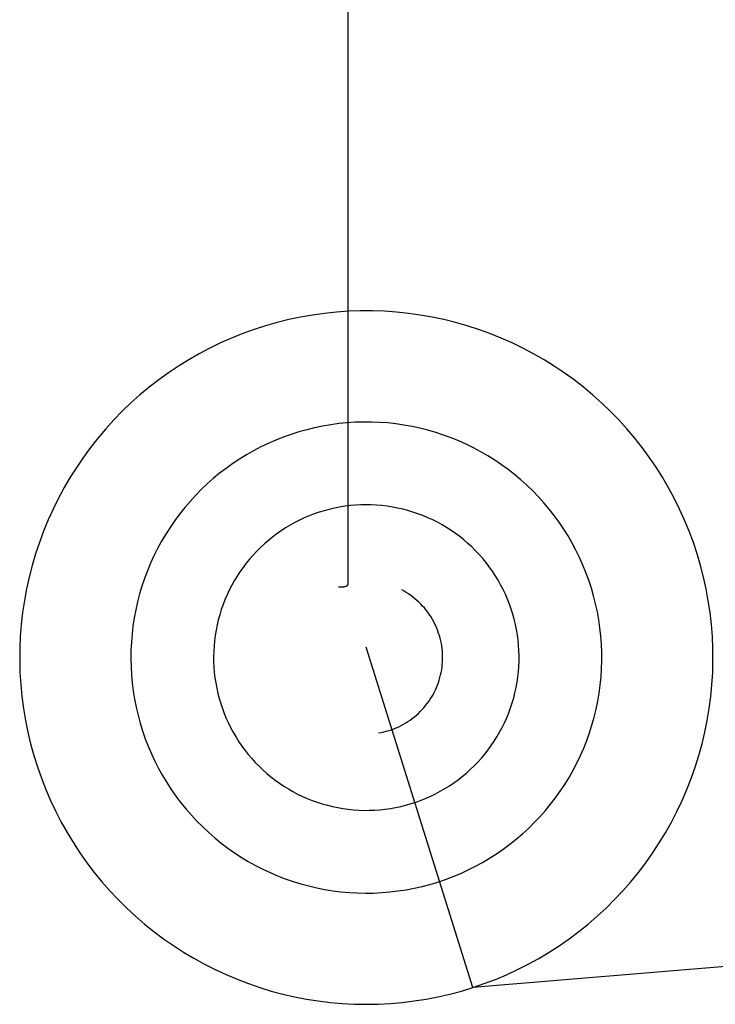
# Model space of a CAD drawing. Header units: millimetres. Extents: x 20498 to 21098, y 1199 to 1799.
# Tile 72 of 110: x 20797.6588 to 20797.6939, y 1499.281 to 1499.3306. Entities that reach past the tile are written whole.
import ezdxf

# ---------------------------------------------------------------- set-up
doc = ezdxf.new("R2010")
doc.units = ezdxf.units.MM
doc.layers.add('Rico Pouf Ferm Living', color=7, linetype='Continuous', true_color=0x000000)

msp = doc.modelspace()

# ---------------------------------------------------------------- linework, layer by layer
at = {"layer": 'Rico Pouf Ferm Living'}
for p, q in [((20797.674625, 1684.755663, 53.555264), (20797.675343, 1499.302159, 52.680789)), ((20797.674768, 1499.315875, 54.680804), (20797.674164, 1499.315812, 54.680804)), ((20797.675373, 1499.315917, 54.680804), (20797.674768, 1499.315875, 54.680804)), ((20797.675979, 1499.315938, 54.680805), (20797.675373, 1499.315917, 54.680804)), ((20797.676586, 1499.315938, 54.680805), (20797.675979, 1499.315938, 54.680805)), ((20797.677192, 1499.315917, 54.680805), (20797.676586, 1499.315938, 54.680805)), ((20797.677797, 1499.315874, 54.680805), (20797.677192, 1499.315917, 54.680805)), ((20797.678401, 1499.315811, 54.680806), (20797.677797, 1499.315874, 54.680805)), ((20797.672372, 1499.315498, 54.680802), (20797.671784, 1499.315352, 54.680802)), ((20797.672966, 1499.315623, 54.680803), (20797.672372, 1499.315498, 54.680802)), ((20797.673564, 1499.315728, 54.680803), (20797.672966, 1499.315623, 54.680803)), ((20797.674164, 1499.315812, 54.680804), (20797.673564, 1499.315728, 54.680803)), ((20797.679001, 1499.315727, 54.680806), (20797.678401, 1499.315811, 54.680806)), ((20797.679599, 1499.315622, 54.680806), (20797.679001, 1499.315727, 54.680806)), ((20797.680192, 1499.315497, 54.680806), (20797.679599, 1499.315622, 54.680806)), ((20797.680781, 1499.315351, 54.680806), (20797.680192, 1499.315497, 54.680806)), ((20797.670623, 1499.315, 54.6808), (20797.670052, 1499.314793, 54.6808)), ((20797.6712, 1499.315186, 54.680801), (20797.670623, 1499.315, 54.6808)), ((20797.671784, 1499.315352, 54.680802), (20797.6712, 1499.315186, 54.680801)), ((20797.681364, 1499.315184, 54.680806), (20797.680781, 1499.315351, 54.680806)), ((20797.681942, 1499.314998, 54.680806), (20797.681364, 1499.315184, 54.680806)), ((20797.682512, 1499.314791, 54.680806), (20797.681942, 1499.314998, 54.680806)), ((20797.669489, 1499.314567, 54.680799), (20797.668935, 1499.314322, 54.680798)), ((20797.670052, 1499.314793, 54.6808), (20797.669489, 1499.314567, 54.680799)), ((20797.683075, 1499.314565, 54.680805), (20797.682512, 1499.314791, 54.680806)), ((20797.68363, 1499.31432, 54.680805), (20797.683075, 1499.314565, 54.680805)), ((20797.668389, 1499.314057, 54.680798), (20797.667852, 1499.313774, 54.680797)), ((20797.668935, 1499.314322, 54.680798), (20797.668389, 1499.314057, 54.680798)), ((20797.684176, 1499.314055, 54.680805), (20797.68363, 1499.31432, 54.680805)), ((20797.684712, 1499.313772, 54.680805), (20797.684176, 1499.314055, 54.680805)), ((20797.667326, 1499.313472, 54.680796), (20797.666811, 1499.313153, 54.680795)), ((20797.667852, 1499.313774, 54.680797), (20797.667326, 1499.313472, 54.680796)), ((20797.685238, 1499.31347, 54.680804), (20797.684712, 1499.313772, 54.680805)), ((20797.685754, 1499.31315, 54.680804), (20797.685238, 1499.31347, 54.680804)), ((20797.666811, 1499.313153, 54.680795), (20797.666306, 1499.312815, 54.680794)), ((20797.686258, 1499.312812, 54.680804), (20797.685754, 1499.31315, 54.680804)), ((20797.665814, 1499.31246, 54.680794), (20797.665335, 1499.312089, 54.680793)), ((20797.666306, 1499.312815, 54.680794), (20797.665814, 1499.31246, 54.680794)), ((20797.68675, 1499.312457, 54.680803), (20797.686258, 1499.312812, 54.680804)), ((20797.687229, 1499.312086, 54.680803), (20797.68675, 1499.312457, 54.680803)), ((20797.665335, 1499.312089, 54.680793), (20797.664869, 1499.311701, 54.680792)), ((20797.687695, 1499.311697, 54.680802), (20797.687229, 1499.312086, 54.680803)), ((20797.664869, 1499.311701, 54.680792), (20797.664416, 1499.311297, 54.680791)), ((20797.688147, 1499.311293, 54.680802), (20797.687695, 1499.311697, 54.680802)), ((20797.664416, 1499.311297, 54.680791), (20797.663978, 1499.310877, 54.68079)), ((20797.688586, 1499.310874, 54.680801), (20797.688147, 1499.311293, 54.680802)), ((20797.663555, 1499.310443, 54.680789), (20797.663146, 1499.309994, 54.680788)), ((20797.663978, 1499.310877, 54.68079), (20797.663555, 1499.310443, 54.680789)), ((20797.689009, 1499.310439, 54.680801), (20797.688586, 1499.310874, 54.680801)), ((20797.689417, 1499.30999, 54.6808), (20797.689009, 1499.310439, 54.680801)), ((20797.663146, 1499.309994, 54.680788), (20797.662754, 1499.309531, 54.680787)), ((20797.673273, 1499.309949, 54.680837), (20797.672876, 1499.309837, 54.680837)), ((20797.673673, 1499.310046, 54.680838), (20797.673273, 1499.309949, 54.680837)), ((20797.674077, 1499.31013, 54.680838), (20797.673673, 1499.310046, 54.680838)), ((20797.674483, 1499.310199, 54.680838), (20797.674077, 1499.31013, 54.680838)), ((20797.674891, 1499.310254, 54.680839), (20797.674483, 1499.310199, 54.680838)), ((20797.675301, 1499.310295, 54.680839), (20797.674891, 1499.310254, 54.680839)), ((20797.675712, 1499.310322, 54.680839), (20797.675301, 1499.310295, 54.680839)), ((20797.676124, 1499.310335, 54.680839), (20797.675712, 1499.310322, 54.680839)), ((20797.676536, 1499.310333, 54.680839), (20797.676124, 1499.310335, 54.680839)), ((20797.676948, 1499.310317, 54.68084), (20797.676536, 1499.310333, 54.680839)), ((20797.677359, 1499.310287, 54.68084), (20797.676948, 1499.310317, 54.68084)), ((20797.677769, 1499.310242, 54.68084), (20797.677359, 1499.310287, 54.68084)), ((20797.678177, 1499.310183, 54.68084), (20797.677769, 1499.310242, 54.68084)), ((20797.678582, 1499.31011, 54.68084), (20797.678177, 1499.310183, 54.68084)), ((20797.678985, 1499.310024, 54.68084), (20797.678582, 1499.31011, 54.68084)), ((20797.679385, 1499.309923, 54.68084), (20797.678985, 1499.310024, 54.68084)), ((20797.679781, 1499.309808, 54.68084), (20797.679385, 1499.309923, 54.68084)), ((20797.689809, 1499.309527, 54.680799), (20797.689417, 1499.30999, 54.6808)), ((20797.662754, 1499.309531, 54.680787), (20797.662378, 1499.309055, 54.680786)), ((20797.671712, 1499.309422, 54.680836), (20797.671335, 1499.309257, 54.680835)), ((20797.672095, 1499.309574, 54.680836), (20797.671712, 1499.309422, 54.680836)), ((20797.672483, 1499.309712, 54.680836), (20797.672095, 1499.309574, 54.680836)), ((20797.672876, 1499.309837, 54.680837), (20797.672483, 1499.309712, 54.680836)), ((20797.680172, 1499.30968, 54.68084), (20797.679781, 1499.309808, 54.68084)), ((20797.680559, 1499.309538, 54.68084), (20797.680172, 1499.30968, 54.68084)), ((20797.680941, 1499.309383, 54.68084), (20797.680559, 1499.309538, 54.68084)), ((20797.690185, 1499.309051, 54.680799), (20797.689809, 1499.309527, 54.680799)), ((20797.662378, 1499.309055, 54.680786), (20797.662019, 1499.308566, 54.680785)), ((20797.670963, 1499.309079, 54.680835), (20797.670598, 1499.308888, 54.680834)), ((20797.671335, 1499.309257, 54.680835), (20797.670963, 1499.309079, 54.680835)), ((20797.681317, 1499.309214, 54.68084), (20797.680941, 1499.309383, 54.68084)), ((20797.681687, 1499.309033, 54.680839), (20797.681317, 1499.309214, 54.68084)), ((20797.682051, 1499.308839, 54.680839), (20797.681687, 1499.309033, 54.680839)), ((20797.690544, 1499.308562, 54.680798), (20797.690185, 1499.309051, 54.680799)), ((20797.662019, 1499.308566, 54.680785), (20797.661677, 1499.308065, 54.680784)), ((20797.669888, 1499.308468, 54.680833), (20797.669545, 1499.308241, 54.680832)), ((20797.670239, 1499.308684, 54.680834), (20797.669888, 1499.308468, 54.680833)), ((20797.670598, 1499.308888, 54.680834), (20797.670239, 1499.308684, 54.680834)), ((20797.682407, 1499.308633, 54.680839), (20797.682051, 1499.308839, 54.680839)), ((20797.682756, 1499.308414, 54.680839), (20797.682407, 1499.308633, 54.680839)), ((20797.690886, 1499.308061, 54.680797), (20797.690544, 1499.308562, 54.680798)), ((20797.661677, 1499.308065, 54.680784), (20797.661353, 1499.307552, 54.680783)), ((20797.66921, 1499.308001, 54.680832), (20797.668883, 1499.30775, 54.680831)), ((20797.669545, 1499.308241, 54.680832), (20797.66921, 1499.308001, 54.680832)), ((20797.683098, 1499.308183, 54.680839), (20797.682756, 1499.308414, 54.680839)), ((20797.683431, 1499.30794, 54.680838), (20797.683098, 1499.308183, 54.680839)), ((20797.683756, 1499.307687, 54.680838), (20797.683431, 1499.30794, 54.680838)), ((20797.69121, 1499.307548, 54.680796), (20797.690886, 1499.308061, 54.680797)), ((20797.661353, 1499.307552, 54.680783), (20797.661046, 1499.307029, 54.680781)), ((20797.668565, 1499.307487, 54.680831), (20797.668257, 1499.307214, 54.68083)), ((20797.668883, 1499.30775, 54.680831), (20797.668565, 1499.307487, 54.680831)), ((20797.684071, 1499.307422, 54.680838), (20797.683756, 1499.307687, 54.680838)), ((20797.691516, 1499.307025, 54.680795), (20797.69121, 1499.307548, 54.680796)), ((20797.661046, 1499.307029, 54.680781), (20797.660758, 1499.306495, 54.68078)), ((20797.668257, 1499.307214, 54.68083), (20797.667958, 1499.306931, 54.680829)), ((20797.684377, 1499.307146, 54.680837), (20797.684071, 1499.307422, 54.680838)), ((20797.684674, 1499.30686, 54.680837), (20797.684377, 1499.307146, 54.680837)), ((20797.691804, 1499.306491, 54.680795), (20797.691516, 1499.307025, 54.680795)), ((20797.660758, 1499.306495, 54.68078), (20797.660489, 1499.305951, 54.680779)), ((20797.667669, 1499.306637, 54.680829), (20797.667391, 1499.306333, 54.680828)), ((20797.667958, 1499.306931, 54.680829), (20797.667669, 1499.306637, 54.680829)), ((20797.68496, 1499.306563, 54.680836), (20797.684674, 1499.30686, 54.680837)), ((20797.685236, 1499.306257, 54.680836), (20797.68496, 1499.306563, 54.680836)), ((20797.692073, 1499.305947, 54.680794), (20797.691804, 1499.306491, 54.680795)), ((20797.660489, 1499.305951, 54.680779), (20797.660239, 1499.305399, 54.680778)), ((20797.667123, 1499.30602, 54.680827), (20797.666866, 1499.305697, 54.680827)), ((20797.667391, 1499.306333, 54.680828), (20797.667123, 1499.30602, 54.680827)), ((20797.674672, 1499.305995, 54.680854), (20797.674411, 1499.305935, 54.680853)), ((20797.674934, 1499.306047, 54.680854), (20797.674672, 1499.305995, 54.680854)), ((20797.675198, 1499.306089, 54.680854), (20797.674934, 1499.306047, 54.680854)), ((20797.675463, 1499.306122, 54.680854), (20797.675198, 1499.306089, 54.680854)), ((20797.675729, 1499.306145, 54.680854), (20797.675463, 1499.306122, 54.680854)), ((20797.675996, 1499.30616, 54.680855), (20797.675729, 1499.306145, 54.680854)), ((20797.676264, 1499.306165, 54.680855), (20797.675996, 1499.30616, 54.680855)), ((20797.676531, 1499.306161, 54.680855), (20797.676264, 1499.306165, 54.680855)), ((20797.676798, 1499.306148, 54.680855), (20797.676531, 1499.306161, 54.680855)), ((20797.677064, 1499.306125, 54.680855), (20797.676798, 1499.306148, 54.680855)), ((20797.67733, 1499.306093, 54.680855), (20797.677064, 1499.306125, 54.680855)), ((20797.677594, 1499.306052, 54.680855), (20797.67733, 1499.306093, 54.680855)), ((20797.677856, 1499.306002, 54.680855), (20797.677594, 1499.306052, 54.680855)), ((20797.678117, 1499.305943, 54.680855), (20797.677856, 1499.306002, 54.680855)), ((20797.678375, 1499.305875, 54.680855), (20797.678117, 1499.305943, 54.680855)), ((20797.685501, 1499.305941, 54.680836), (20797.685236, 1499.306257, 54.680836)), ((20797.685755, 1499.305617, 54.680835), (20797.685501, 1499.305941, 54.680836)), ((20797.692323, 1499.305394, 54.680793), (20797.692073, 1499.305947, 54.680794)), ((20797.666866, 1499.305697, 54.680827), (20797.666621, 1499.305366, 54.680826)), ((20797.673149, 1499.3055, 54.680852), (20797.672907, 1499.305387, 54.680852)), ((20797.673395, 1499.305604, 54.680852), (20797.673149, 1499.3055, 54.680852)), ((20797.673645, 1499.3057, 54.680853), (20797.673395, 1499.305604, 54.680852)), ((20797.673897, 1499.305787, 54.680853), (20797.673645, 1499.3057, 54.680853)), ((20797.674153, 1499.305866, 54.680853), (20797.673897, 1499.305787, 54.680853)), ((20797.674411, 1499.305935, 54.680853), (20797.674153, 1499.305866, 54.680853)), ((20797.678631, 1499.305797, 54.680855), (20797.678375, 1499.305875, 54.680855)), ((20797.678884, 1499.305711, 54.680855), (20797.678631, 1499.305797, 54.680855)), ((20797.679134, 1499.305617, 54.680855), (20797.678884, 1499.305711, 54.680855)), ((20797.679381, 1499.305513, 54.680855), (20797.679134, 1499.305617, 54.680855)), ((20797.679624, 1499.305401, 54.680855), (20797.679381, 1499.305513, 54.680855)), ((20797.685998, 1499.305284, 54.680835), (20797.685755, 1499.305617, 54.680835)), ((20797.660239, 1499.305399, 54.680778), (20797.660008, 1499.304838, 54.680777)), ((20797.666387, 1499.305027, 54.680825), (20797.666165, 1499.304679, 54.680824)), ((20797.666621, 1499.305366, 54.680826), (20797.666387, 1499.305027, 54.680825)), ((20797.672205, 1499.304999, 54.680851), (20797.671981, 1499.304853, 54.68085)), ((20797.672435, 1499.305136, 54.680851), (20797.672205, 1499.304999, 54.680851)), ((20797.672668, 1499.305266, 54.680851), (20797.672435, 1499.305136, 54.680851)), ((20797.672907, 1499.305387, 54.680852), (20797.672668, 1499.305266, 54.680851)), ((20797.679862, 1499.305281, 54.680855), (20797.679624, 1499.305401, 54.680855)), ((20797.680097, 1499.305153, 54.680855), (20797.679862, 1499.305281, 54.680855)), ((20797.680327, 1499.305016, 54.680854), (20797.680097, 1499.305153, 54.680855)), ((20797.680552, 1499.304872, 54.680854), (20797.680327, 1499.305016, 54.680854)), ((20797.686228, 1499.304942, 54.680834), (20797.685998, 1499.305284, 54.680835)), ((20797.692554, 1499.304833, 54.680792), (20797.692323, 1499.305394, 54.680793)), ((20797.660008, 1499.304838, 54.680777), (20797.659796, 1499.304269, 54.680776)), ((20797.666165, 1499.304679, 54.680824), (20797.665956, 1499.304325, 54.680824)), ((20797.671548, 1499.30454, 54.68085), (20797.67134, 1499.304372, 54.680849)), ((20797.671762, 1499.3047, 54.68085), (20797.671548, 1499.30454, 54.68085)), ((20797.671981, 1499.304853, 54.68085), (20797.671762, 1499.3047, 54.68085)), ((20797.680772, 1499.30472, 54.680854), (20797.680552, 1499.304872, 54.680854)), ((20797.680986, 1499.30456, 54.680854), (20797.680772, 1499.30472, 54.680854)), ((20797.681195, 1499.304393, 54.680854), (20797.680986, 1499.30456, 54.680854)), ((20797.686447, 1499.304593, 54.680833), (20797.686228, 1499.304942, 54.680834)), ((20797.686654, 1499.304237, 54.680833), (20797.686447, 1499.304593, 54.680833)), ((20797.692766, 1499.304265, 54.680791), (20797.692554, 1499.304833, 54.680792)), ((20797.659796, 1499.304269, 54.680776), (20797.659605, 1499.303694, 54.680775)), ((20797.665758, 1499.303963, 54.680823), (20797.665574, 1499.303594, 54.680822)), ((20797.665956, 1499.304325, 54.680824), (20797.665758, 1499.303963, 54.680823)), ((20797.670942, 1499.304015, 54.680848), (20797.670753, 1499.303826, 54.680848)), ((20797.671138, 1499.304197, 54.680849), (20797.670942, 1499.304015, 54.680848)), ((20797.67134, 1499.304372, 54.680849), (20797.671138, 1499.304197, 54.680849)), ((20797.681397, 1499.304219, 54.680853), (20797.681195, 1499.304393, 54.680854)), ((20797.681594, 1499.304038, 54.680853), (20797.681397, 1499.304219, 54.680853)), ((20797.681784, 1499.30385, 54.680853), (20797.681594, 1499.304038, 54.680853)), ((20797.686848, 1499.303873, 54.680832), (20797.686654, 1499.304237, 54.680833)), ((20797.692957, 1499.303689, 54.68079), (20797.692766, 1499.304265, 54.680791)), ((20797.659605, 1499.303694, 54.680775), (20797.659433, 1499.303112, 54.680774)), ((20797.665574, 1499.303594, 54.680822), (20797.665402, 1499.30322, 54.680821)), ((20797.67057, 1499.303631, 54.680847), (20797.670394, 1499.30343, 54.680847)), ((20797.670753, 1499.303826, 54.680848), (20797.67057, 1499.303631, 54.680847)), ((20797.681968, 1499.303656, 54.680853), (20797.681784, 1499.30385, 54.680853)), ((20797.682145, 1499.303455, 54.680852), (20797.681968, 1499.303656, 54.680853)), ((20797.687029, 1499.303503, 54.680832), (20797.686848, 1499.303873, 54.680832)), ((20797.687198, 1499.303127, 54.680831), (20797.687029, 1499.303503, 54.680832)), ((20797.693128, 1499.303107, 54.680789), (20797.692957, 1499.303689, 54.68079)), ((20797.659433, 1499.303112, 54.680774), (20797.659282, 1499.302524, 54.680772)), ((20797.665402, 1499.30322, 54.680821), (20797.665244, 1499.302839, 54.680821)), ((20797.670064, 1499.30301, 54.680846), (20797.66991, 1499.302791, 54.680846)), ((20797.670225, 1499.303223, 54.680847), (20797.670064, 1499.30301, 54.680846)), ((20797.670394, 1499.30343, 54.680847), (20797.670225, 1499.303223, 54.680847)), ((20797.682314, 1499.303249, 54.680852), (20797.682145, 1499.303455, 54.680852)), ((20797.682477, 1499.303036, 54.680852), (20797.682314, 1499.303249, 54.680852)), ((20797.682632, 1499.302819, 54.680851), (20797.682477, 1499.303036, 54.680852)), ((20797.687353, 1499.302745, 54.68083), (20797.687198, 1499.303127, 54.680831)), ((20797.693279, 1499.30252, 54.680788), (20797.693128, 1499.303107, 54.680789)), ((20797.659282, 1499.302524, 54.680772), (20797.659151, 1499.301932, 54.680771)), ((20797.665244, 1499.302839, 54.680821), (20797.665099, 1499.302454, 54.68082)), ((20797.669763, 1499.302568, 54.680845), (20797.669625, 1499.302339, 54.680845)), ((20797.66991, 1499.302791, 54.680846), (20797.669763, 1499.302568, 54.680845)), ((20797.682779, 1499.302595, 54.680851), (20797.682632, 1499.302819, 54.680851)), ((20797.682919, 1499.302367, 54.680851), (20797.682779, 1499.302595, 54.680851)), ((20797.687495, 1499.302358, 54.68083), (20797.687353, 1499.302745, 54.68083)), ((20797.69341, 1499.301927, 54.680787), (20797.693279, 1499.30252, 54.680788)), ((20797.664967, 1499.302063, 54.680819), (20797.664849, 1499.301668, 54.680818)), ((20797.665099, 1499.302454, 54.68082), (20797.664967, 1499.302063, 54.680819)), ((20797.669494, 1499.302106, 54.680844), (20797.669372, 1499.301868, 54.680844)), ((20797.669625, 1499.302339, 54.680845), (20797.669494, 1499.302106, 54.680844)), ((20797.674948, 1499.302005, 52.680789), (20797.674885, 1499.302005, 52.680789)), ((20797.675021, 1499.302007, 52.680789), (20797.674948, 1499.302005, 52.680789)), ((20797.675059, 1499.30201, 52.680789), (20797.675021, 1499.302007, 52.680789)), ((20797.675097, 1499.302013, 52.680789), (20797.675059, 1499.30201, 52.680789)), ((20797.675116, 1499.302016, 52.680789), (20797.675097, 1499.302013, 52.680789)), ((20797.675135, 1499.302018, 52.680789), (20797.675116, 1499.302016, 52.680789)), ((20797.675153, 1499.302021, 52.680789), (20797.675135, 1499.302018, 52.680789)), ((20797.675171, 1499.302025, 52.680789), (20797.675153, 1499.302021, 52.680789)), ((20797.675189, 1499.302029, 52.680789), (20797.675171, 1499.302025, 52.680789)), ((20797.675206, 1499.302033, 52.680789), (20797.675189, 1499.302029, 52.680789)), ((20797.675214, 1499.302035, 52.680789), (20797.675206, 1499.302033, 52.680789)), ((20797.675223, 1499.302038, 52.680789), (20797.675214, 1499.302035, 52.680789)), ((20797.675231, 1499.30204, 52.680789), (20797.675223, 1499.302038, 52.680789)), ((20797.675238, 1499.302043, 52.680789), (20797.675231, 1499.30204, 52.680789)), ((20797.675246, 1499.302046, 52.680789), (20797.675238, 1499.302043, 52.680789)), ((20797.675253, 1499.302049, 52.680789), (20797.675246, 1499.302046, 52.680789)), ((20797.675261, 1499.302052, 52.680789), (20797.675253, 1499.302049, 52.680789)), ((20797.675268, 1499.302056, 52.680789), (20797.675261, 1499.302052, 52.680789)), ((20797.675274, 1499.302059, 52.680789), (20797.675268, 1499.302056, 52.680789)), ((20797.675278, 1499.302061, 52.680789), (20797.675274, 1499.302059, 52.680789)), ((20797.675281, 1499.302063, 52.680789), (20797.675278, 1499.302061, 52.680789)), ((20797.675284, 1499.302065, 52.680789), (20797.675281, 1499.302063, 52.680789)), ((20797.675287, 1499.302067, 52.680789), (20797.675284, 1499.302065, 52.680789)), ((20797.67529, 1499.302069, 52.680789), (20797.675287, 1499.302067, 52.680789)), ((20797.675293, 1499.302071, 52.680789), (20797.67529, 1499.302069, 52.680789)), ((20797.675296, 1499.302073, 52.680789), (20797.675293, 1499.302071, 52.680789)), ((20797.675299, 1499.302075, 52.680789), (20797.675296, 1499.302073, 52.680789)), ((20797.675301, 1499.302077, 52.680789), (20797.675299, 1499.302075, 52.680789)), ((20797.675304, 1499.302079, 52.680789), (20797.675301, 1499.302077, 52.680789)), ((20797.675307, 1499.302081, 52.680789), (20797.675304, 1499.302079, 52.680789)), ((20797.675309, 1499.302083, 52.680789), (20797.675307, 1499.302081, 52.680789)), ((20797.675312, 1499.302086, 52.680789), (20797.675309, 1499.302083, 52.680789)), ((20797.675314, 1499.302088, 52.680789), (20797.675312, 1499.302086, 52.680789)), ((20797.675316, 1499.302091, 52.680789), (20797.675314, 1499.302088, 52.680789)), ((20797.675318, 1499.302093, 52.680789), (20797.675316, 1499.302091, 52.680789)), ((20797.67532, 1499.302095, 52.680789), (20797.675318, 1499.302093, 52.680789)), ((20797.675323, 1499.302098, 52.680789), (20797.67532, 1499.302095, 52.680789)), ((20797.675324, 1499.302101, 52.680789), (20797.675323, 1499.302098, 52.680789)), ((20797.675326, 1499.302103, 52.680789), (20797.675324, 1499.302101, 52.680789)), ((20797.675328, 1499.302106, 52.680789), (20797.675326, 1499.302103, 52.680789)), ((20797.67533, 1499.302109, 52.680789), (20797.675328, 1499.302106, 52.680789)), ((20797.675331, 1499.302111, 52.680789), (20797.67533, 1499.302109, 52.680789)), ((20797.675333, 1499.302114, 52.680789), (20797.675331, 1499.302111, 52.680789)), ((20797.675334, 1499.302117, 52.680789), (20797.675333, 1499.302114, 52.680789)), ((20797.675335, 1499.30212, 52.680789), (20797.675334, 1499.302117, 52.680789)), ((20797.675337, 1499.302123, 52.680789), (20797.675335, 1499.30212, 52.680789)), ((20797.675338, 1499.302126, 52.680789), (20797.675337, 1499.302123, 52.680789)), ((20797.675339, 1499.302129, 52.680789), (20797.675338, 1499.302126, 52.680789)), ((20797.67534, 1499.302132, 52.680789), (20797.675339, 1499.302129, 52.680789)), ((20797.675341, 1499.302139, 52.680789), (20797.67534, 1499.302135, 52.680789)), ((20797.67534, 1499.302135, 52.680789), (20797.67534, 1499.302132, 52.680789)), ((20797.675342, 1499.302142, 52.680789), (20797.675341, 1499.302139, 52.680789)), ((20797.675343, 1499.302149, 52.680789), (20797.675342, 1499.302145, 52.680789)), ((20797.675342, 1499.302145, 52.680789), (20797.675342, 1499.302142, 52.680789)), ((20797.675343, 1499.302159, 52.680789), (20797.675343, 1499.302156, 52.680789)), ((20797.675343, 1499.302156, 52.680789), (20797.675343, 1499.302152, 52.680789)), ((20797.675343, 1499.302152, 52.680789), (20797.675343, 1499.302149, 52.680789)), ((20797.68305, 1499.302135, 54.68085), (20797.682919, 1499.302367, 54.680851)), ((20797.683173, 1499.301897, 54.68085), (20797.68305, 1499.302135, 54.68085)), ((20797.687623, 1499.301967, 54.680829), (20797.687495, 1499.302358, 54.68083)), ((20797.659151, 1499.301932, 54.680771), (20797.659041, 1499.301335, 54.68077)), ((20797.664849, 1499.301668, 54.680818), (20797.664745, 1499.30127, 54.680817)), ((20797.669258, 1499.301626, 54.680843), (20797.669153, 1499.301381, 54.680843)), ((20797.669372, 1499.301868, 54.680844), (20797.669258, 1499.301626, 54.680843)), ((20797.678181, 1499.301809, 54.680859), (20797.678063, 1499.301873, 54.680859)), ((20797.678296, 1499.301741, 54.680859), (20797.678181, 1499.301809, 54.680859)), ((20797.678408, 1499.301669, 54.680859), (20797.678296, 1499.301741, 54.680859)), ((20797.678518, 1499.301594, 54.680859), (20797.678408, 1499.301669, 54.680859)), ((20797.678625, 1499.301514, 54.680859), (20797.678518, 1499.301594, 54.680859)), ((20797.67873, 1499.301431, 54.680858), (20797.678625, 1499.301514, 54.680859)), ((20797.683288, 1499.301656, 54.68085), (20797.683173, 1499.301897, 54.68085)), ((20797.683395, 1499.301411, 54.680849), (20797.683288, 1499.301656, 54.68085)), ((20797.687738, 1499.301571, 54.680829), (20797.687623, 1499.301967, 54.680829)), ((20797.687839, 1499.301172, 54.680828), (20797.687738, 1499.301571, 54.680829)), ((20797.69352, 1499.301331, 54.680786), (20797.69341, 1499.301927, 54.680787)), ((20797.659041, 1499.301335, 54.68077), (20797.658952, 1499.300735, 54.680769)), ((20797.664745, 1499.30127, 54.680817), (20797.664654, 1499.300868, 54.680817)), ((20797.669056, 1499.301131, 54.680842), (20797.668967, 1499.300879, 54.680842)), ((20797.669153, 1499.301381, 54.680843), (20797.669056, 1499.301131, 54.680842)), ((20797.678831, 1499.301344, 54.680858), (20797.67873, 1499.301431, 54.680858)), ((20797.67893, 1499.301254, 54.680858), (20797.678831, 1499.301344, 54.680858)), ((20797.679025, 1499.30116, 54.680858), (20797.67893, 1499.301254, 54.680858)), ((20797.679117, 1499.301063, 54.680858), (20797.679025, 1499.30116, 54.680858)), ((20797.679205, 1499.300963, 54.680858), (20797.679117, 1499.301063, 54.680858)), ((20797.683493, 1499.301162, 54.680849), (20797.683395, 1499.301411, 54.680849)), ((20797.683582, 1499.30091, 54.680848), (20797.683493, 1499.301162, 54.680849)), ((20797.687926, 1499.300769, 54.680827), (20797.687839, 1499.301172, 54.680828)), ((20797.693609, 1499.30073, 54.680785), (20797.69352, 1499.301331, 54.680786)), ((20797.658952, 1499.300735, 54.680769), (20797.658884, 1499.300133, 54.680768)), ((20797.664654, 1499.300868, 54.680817), (20797.664578, 1499.300463, 54.680816)), ((20797.668888, 1499.300624, 54.680841), (20797.668818, 1499.300366, 54.680841)), ((20797.668967, 1499.300879, 54.680842), (20797.668888, 1499.300624, 54.680841)), ((20797.67929, 1499.30086, 54.680858), (20797.679205, 1499.300963, 54.680858)), ((20797.679372, 1499.300754, 54.680858), (20797.67929, 1499.30086, 54.680858)), ((20797.679449, 1499.300646, 54.680857), (20797.679372, 1499.300754, 54.680858)), ((20797.679523, 1499.300534, 54.680857), (20797.679449, 1499.300646, 54.680857)), ((20797.679593, 1499.30042, 54.680857), (20797.679523, 1499.300534, 54.680857)), ((20797.683663, 1499.300655, 54.680848), (20797.683582, 1499.30091, 54.680848)), ((20797.683734, 1499.300398, 54.680848), (20797.683663, 1499.300655, 54.680848)), ((20797.687999, 1499.300363, 54.680826), (20797.687926, 1499.300769, 54.680827)), ((20797.693677, 1499.300128, 54.680784), (20797.693609, 1499.30073, 54.680785)), ((20797.658884, 1499.300133, 54.680768), (20797.658836, 1499.299528, 54.680767)), ((20797.664515, 1499.300055, 54.680815), (20797.664467, 1499.299646, 54.680814)), ((20797.664578, 1499.300463, 54.680816), (20797.664515, 1499.300055, 54.680815)), ((20797.668756, 1499.300106, 54.68084), (20797.668704, 1499.299844, 54.68084)), ((20797.668818, 1499.300366, 54.680841), (20797.668756, 1499.300106, 54.68084)), ((20797.679659, 1499.300304, 54.680857), (20797.679593, 1499.30042, 54.680857)), ((20797.679721, 1499.300186, 54.680857), (20797.679659, 1499.300304, 54.680857)), ((20797.679778, 1499.300066, 54.680856), (20797.679721, 1499.300186, 54.680857)), ((20797.679832, 1499.299943, 54.680856), (20797.679778, 1499.300066, 54.680856)), ((20797.683797, 1499.300138, 54.680847), (20797.683734, 1499.300398, 54.680848)), ((20797.68385, 1499.299876, 54.680847), (20797.683797, 1499.300138, 54.680847)), ((20797.688058, 1499.299955, 54.680826), (20797.687999, 1499.300363, 54.680826)), ((20797.693724, 1499.299523, 54.680783), (20797.693677, 1499.300128, 54.680784)), ((20797.658836, 1499.299528, 54.680767), (20797.65881, 1499.298922, 54.680766)), ((20797.664467, 1499.299646, 54.680814), (20797.664433, 1499.299235, 54.680814)), ((20797.66866, 1499.29958, 54.680839), (20797.668626, 1499.299315, 54.680839)), ((20797.668704, 1499.299844, 54.68084), (20797.66866, 1499.29958, 54.680839)), ((20797.679881, 1499.299819, 54.680856), (20797.679832, 1499.299943, 54.680856)), ((20797.679926, 1499.299693, 54.680856), (20797.679881, 1499.299819, 54.680856)), ((20797.679966, 1499.299566, 54.680856), (20797.679926, 1499.299693, 54.680856)), ((20797.680002, 1499.299437, 54.680855), (20797.679966, 1499.299566, 54.680856)), ((20797.683895, 1499.299612, 54.680846), (20797.68385, 1499.299876, 54.680847)), ((20797.68393, 1499.299348, 54.680846), (20797.683895, 1499.299612, 54.680846)), ((20797.688102, 1499.299546, 54.680825), (20797.688058, 1499.299955, 54.680826)), ((20797.688133, 1499.299135, 54.680824), (20797.688102, 1499.299546, 54.680825)), ((20797.69375, 1499.298917, 54.680782), (20797.693724, 1499.299523, 54.680783)), ((20797.664433, 1499.299235, 54.680814), (20797.664414, 1499.298824, 54.680813)), ((20797.668601, 1499.299049, 54.680838), (20797.668586, 1499.298782, 54.680838)), ((20797.668626, 1499.299315, 54.680839), (20797.668601, 1499.299049, 54.680838)), ((20797.680034, 1499.299308, 54.680855), (20797.680002, 1499.299437, 54.680855)), ((20797.680061, 1499.299177, 54.680855), (20797.680034, 1499.299308, 54.680855)), ((20797.680083, 1499.299045, 54.680855), (20797.680061, 1499.299177, 54.680855)), ((20797.680101, 1499.298913, 54.680855), (20797.680083, 1499.299045, 54.680855)), ((20797.683956, 1499.299081, 54.680845), (20797.68393, 1499.299348, 54.680846)), ((20797.683973, 1499.298815, 54.680845), (20797.683956, 1499.299081, 54.680845)), ((20797.688149, 1499.298723, 54.680824), (20797.688133, 1499.299135, 54.680824)), ((20797.65881, 1499.298922, 54.680766), (20797.658804, 1499.298315, 54.680765)), ((20797.664414, 1499.298824, 54.680813), (20797.664408, 1499.298412, 54.680812)), ((20797.668586, 1499.298782, 54.680838), (20797.668579, 1499.298515, 54.680837)), ((20797.668579, 1499.298515, 54.680837), (20797.668582, 1499.298247, 54.680837)), ((20797.681649, 1499.281833, 54.680745), (20797.676278, 1499.298984, 54.680856)), ((20797.680114, 1499.29878, 54.680854), (20797.680101, 1499.298913, 54.680855)), ((20797.680123, 1499.298647, 54.680854), (20797.680114, 1499.29878, 54.680854)), ((20797.680127, 1499.298513, 54.680854), (20797.680123, 1499.298647, 54.680854)), ((20797.680127, 1499.29838, 54.680854), (20797.680127, 1499.298513, 54.680854)), ((20797.683981, 1499.298547, 54.680844), (20797.683973, 1499.298815, 54.680845)), ((20797.683979, 1499.29828, 54.680844), (20797.683981, 1499.298547, 54.680844)), ((20797.688151, 1499.298311, 54.680823), (20797.688149, 1499.298723, 54.680824)), ((20797.693756, 1499.29831, 54.68078), (20797.69375, 1499.298917, 54.680782)), ((20797.658804, 1499.298315, 54.680765), (20797.65882, 1499.297709, 54.680763)), ((20797.664408, 1499.298412, 54.680812), (20797.664417, 1499.298, 54.680811)), ((20797.668582, 1499.298247, 54.680837), (20797.668594, 1499.29798, 54.680836)), ((20797.680097, 1499.29798, 54.680853), (20797.680111, 1499.298113, 54.680853)), ((20797.680111, 1499.298113, 54.680853), (20797.680121, 1499.298246, 54.680853)), ((20797.680121, 1499.298246, 54.680853), (20797.680127, 1499.29838, 54.680854)), ((20797.683947, 1499.297747, 54.680843), (20797.683968, 1499.298013, 54.680843)), ((20797.683968, 1499.298013, 54.680843), (20797.683979, 1499.29828, 54.680844)), ((20797.688138, 1499.297899, 54.680822), (20797.688151, 1499.298311, 54.680823)), ((20797.69374, 1499.297704, 54.680779), (20797.693756, 1499.29831, 54.68078)), ((20797.65882, 1499.297709, 54.680763), (20797.658857, 1499.297103, 54.680762)), ((20797.664417, 1499.298, 54.680811), (20797.664441, 1499.297588, 54.680811)), ((20797.664441, 1499.297588, 54.680811), (20797.664478, 1499.297178, 54.68081)), ((20797.668594, 1499.29798, 54.680836), (20797.668616, 1499.297714, 54.680836)), ((20797.668616, 1499.297714, 54.680836), (20797.668646, 1499.297448, 54.680835)), ((20797.679993, 1499.297456, 54.680852), (20797.680026, 1499.297586, 54.680852)), ((20797.680026, 1499.297586, 54.680852), (20797.680054, 1499.297716, 54.680852)), ((20797.680054, 1499.297716, 54.680852), (20797.680078, 1499.297848, 54.680853)), ((20797.680078, 1499.297848, 54.680853), (20797.680097, 1499.29798, 54.680853)), ((20797.683918, 1499.297481, 54.680842), (20797.683947, 1499.297747, 54.680843)), ((20797.688111, 1499.297488, 54.680821), (20797.688138, 1499.297899, 54.680822)), ((20797.693703, 1499.297098, 54.680778), (20797.69374, 1499.297704, 54.680779)), ((20797.658857, 1499.297103, 54.680762), (20797.658915, 1499.296499, 54.680761)), ((20797.664478, 1499.297178, 54.68081), (20797.66453, 1499.296769, 54.680809)), ((20797.668646, 1499.297448, 54.680835), (20797.668686, 1499.297184, 54.680835)), ((20797.668686, 1499.297184, 54.680835), (20797.668735, 1499.296921, 54.680834)), ((20797.679818, 1499.296952, 54.680851), (20797.679868, 1499.297076, 54.680851)), ((20797.679868, 1499.297076, 54.680851), (20797.679914, 1499.297201, 54.680851)), ((20797.679914, 1499.297201, 54.680851), (20797.679956, 1499.297328, 54.680852)), ((20797.679956, 1499.297328, 54.680852), (20797.679993, 1499.297456, 54.680852)), ((20797.683831, 1499.296953, 54.680841), (20797.683879, 1499.297216, 54.680842)), ((20797.683879, 1499.297216, 54.680842), (20797.683918, 1499.297481, 54.680842)), ((20797.688015, 1499.296669, 54.68082), (20797.68807, 1499.297078, 54.68082)), ((20797.68807, 1499.297078, 54.68082), (20797.688111, 1499.297488, 54.680821)), ((20797.693645, 1499.296494, 54.680777), (20797.693703, 1499.297098, 54.680778)), ((20797.66453, 1499.296769, 54.680809), (20797.664596, 1499.296362, 54.680808)), ((20797.668735, 1499.296921, 54.680834), (20797.668793, 1499.29666, 54.680834)), ((20797.668793, 1499.29666, 54.680834), (20797.66886, 1499.296401, 54.680833)), ((20797.679575, 1499.296477, 54.68085), (20797.679642, 1499.296593, 54.68085)), ((20797.679642, 1499.296593, 54.68085), (20797.679705, 1499.29671, 54.68085)), ((20797.679705, 1499.29671, 54.68085), (20797.679763, 1499.29683, 54.680851)), ((20797.679763, 1499.29683, 54.680851), (20797.679818, 1499.296952, 54.680851)), ((20797.683708, 1499.296433, 54.68084), (20797.683774, 1499.296692, 54.680841)), ((20797.683774, 1499.296692, 54.680841), (20797.683831, 1499.296953, 54.680841)), ((20797.687946, 1499.296263, 54.680819), (20797.688015, 1499.296669, 54.68082)), ((20797.658915, 1499.296499, 54.680761), (20797.658993, 1499.295898, 54.68076)), ((20797.664596, 1499.296362, 54.680808), (20797.664676, 1499.295958, 54.680808)), ((20797.66886, 1499.296401, 54.680833), (20797.668937, 1499.296145, 54.680833)), ((20797.668937, 1499.296145, 54.680833), (20797.669021, 1499.295892, 54.680833)), ((20797.679182, 1499.295938, 54.680849), (20797.679268, 1499.29604, 54.680849)), ((20797.679268, 1499.29604, 54.680849), (20797.67935, 1499.296145, 54.680849)), ((20797.67935, 1499.296145, 54.680849), (20797.679429, 1499.296253, 54.680849)), ((20797.679429, 1499.296253, 54.680849), (20797.679504, 1499.296364, 54.68085)), ((20797.679504, 1499.296364, 54.68085), (20797.679575, 1499.296477, 54.68085)), ((20797.68355, 1499.295923, 54.680839), (20797.683633, 1499.296177, 54.68084)), ((20797.683633, 1499.296177, 54.68084), (20797.683708, 1499.296433, 54.68084)), ((20797.687862, 1499.295859, 54.680818), (20797.687946, 1499.296263, 54.680819)), ((20797.693566, 1499.295893, 54.680776), (20797.693645, 1499.296494, 54.680777)), ((20797.658993, 1499.295898, 54.68076), (20797.659093, 1499.295299, 54.680759)), ((20797.664676, 1499.295958, 54.680808), (20797.66477, 1499.295557, 54.680807)), ((20797.66477, 1499.295557, 54.680807), (20797.664878, 1499.295159, 54.680806)), ((20797.669021, 1499.295892, 54.680833), (20797.669115, 1499.295641, 54.680832)), ((20797.669115, 1499.295641, 54.680832), (20797.669217, 1499.295394, 54.680832)), ((20797.678702, 1499.295475, 54.680848), (20797.678804, 1499.295561, 54.680848)), ((20797.678804, 1499.295561, 54.680848), (20797.678904, 1499.29565, 54.680848)), ((20797.678904, 1499.29565, 54.680848), (20797.679, 1499.295743, 54.680848)), ((20797.679, 1499.295743, 54.680848), (20797.679093, 1499.295839, 54.680848)), ((20797.679093, 1499.295839, 54.680848), (20797.679182, 1499.295938, 54.680849)), ((20797.683356, 1499.295425, 54.680838), (20797.683457, 1499.295672, 54.680839)), ((20797.683457, 1499.295672, 54.680839), (20797.68355, 1499.295923, 54.680839)), ((20797.687765, 1499.295459, 54.680817), (20797.687862, 1499.295859, 54.680818)), ((20797.693466, 1499.295295, 54.680775), (20797.693566, 1499.295893, 54.680776)), ((20797.659093, 1499.295299, 54.680759), (20797.659213, 1499.294705, 54.680758)), ((20797.664878, 1499.295159, 54.680806), (20797.664999, 1499.294765, 54.680806)), ((20797.669217, 1499.295394, 54.680832), (20797.669328, 1499.295151, 54.680831)), ((20797.669328, 1499.295151, 54.680831), (20797.669447, 1499.294912, 54.680831)), ((20797.677912, 1499.29498, 54.680846), (20797.678032, 1499.295039, 54.680846)), ((20797.678032, 1499.295039, 54.680846), (20797.678149, 1499.295101, 54.680847)), ((20797.678149, 1499.295101, 54.680847), (20797.678265, 1499.295168, 54.680847)), ((20797.678265, 1499.295168, 54.680847), (20797.678378, 1499.295239, 54.680847)), ((20797.678378, 1499.295239, 54.680847), (20797.678489, 1499.295314, 54.680847)), ((20797.678489, 1499.295314, 54.680847), (20797.678597, 1499.295393, 54.680847)), ((20797.678597, 1499.295393, 54.680847), (20797.678702, 1499.295475, 54.680848)), ((20797.683128, 1499.294941, 54.680837), (20797.683246, 1499.295181, 54.680838)), ((20797.683246, 1499.295181, 54.680838), (20797.683356, 1499.295425, 54.680838)), ((20797.687529, 1499.29467, 54.680816), (20797.687654, 1499.295062, 54.680817)), ((20797.687654, 1499.295062, 54.680817), (20797.687765, 1499.295459, 54.680817)), ((20797.693346, 1499.2947, 54.680774), (20797.693466, 1499.295295, 54.680775)), ((20797.659213, 1499.294705, 54.680758), (20797.659354, 1499.294115, 54.680757)), ((20797.664999, 1499.294765, 54.680806), (20797.665135, 1499.294376, 54.680805)), ((20797.669447, 1499.294912, 54.680831), (20797.669575, 1499.294677, 54.680831)), ((20797.669575, 1499.294677, 54.680831), (20797.66971, 1499.294446, 54.68083)), ((20797.676894, 1499.294666, 54.680845), (20797.677025, 1499.29469, 54.680845)), ((20797.677025, 1499.29469, 54.680845), (20797.677156, 1499.294718, 54.680845)), ((20797.677156, 1499.294718, 54.680845), (20797.677285, 1499.29475, 54.680846)), ((20797.677285, 1499.29475, 54.680846), (20797.677414, 1499.294788, 54.680846)), ((20797.677414, 1499.294788, 54.680846), (20797.677541, 1499.294829, 54.680846)), ((20797.677541, 1499.294829, 54.680846), (20797.677666, 1499.294875, 54.680846)), ((20797.677666, 1499.294875, 54.680846), (20797.67779, 1499.294925, 54.680846)), ((20797.67779, 1499.294925, 54.680846), (20797.677912, 1499.29498, 54.680846)), ((20797.682867, 1499.294474, 54.680836), (20797.683001, 1499.294705, 54.680837)), ((20797.683001, 1499.294705, 54.680837), (20797.683128, 1499.294941, 54.680837)), ((20797.68739, 1499.294281, 54.680815), (20797.687529, 1499.29467, 54.680816)), ((20797.693205, 1499.29411, 54.680773), (20797.693346, 1499.2947, 54.680774)), ((20797.659354, 1499.294115, 54.680757), (20797.659515, 1499.29353, 54.680756)), ((20797.665135, 1499.294376, 54.680805), (20797.665283, 1499.293992, 54.680804)), ((20797.66971, 1499.294446, 54.68083), (20797.669854, 1499.294221, 54.68083)), ((20797.669854, 1499.294221, 54.68083), (20797.670005, 1499.294, 54.68083)), ((20797.682574, 1499.294027, 54.680835), (20797.682724, 1499.294248, 54.680836)), ((20797.682724, 1499.294248, 54.680836), (20797.682867, 1499.294474, 54.680836)), ((20797.687239, 1499.293898, 54.680814), (20797.68739, 1499.294281, 54.680815)), ((20797.693044, 1499.293525, 54.680771), (20797.693205, 1499.29411, 54.680773)), ((20797.665283, 1499.293992, 54.680804), (20797.665445, 1499.293613, 54.680804)), ((20797.665445, 1499.293613, 54.680804), (20797.66562, 1499.29324, 54.680803)), ((20797.670005, 1499.294, 54.68083), (20797.670164, 1499.293785, 54.680829)), ((20797.670164, 1499.293785, 54.680829), (20797.67033, 1499.293576, 54.680829)), ((20797.67033, 1499.293576, 54.680829), (20797.670503, 1499.293372, 54.680829)), ((20797.682079, 1499.293397, 54.680834), (20797.682251, 1499.293601, 54.680834)), ((20797.682251, 1499.293601, 54.680834), (20797.682417, 1499.293811, 54.680835)), ((20797.682417, 1499.293811, 54.680835), (20797.682574, 1499.294027, 54.680835)), ((20797.687073, 1499.293521, 54.680813), (20797.687239, 1499.293898, 54.680814)), ((20797.659515, 1499.29353, 54.680756), (20797.659696, 1499.292951, 54.680755)), ((20797.66562, 1499.29324, 54.680803), (20797.665808, 1499.292873, 54.680803)), ((20797.670503, 1499.293372, 54.680829), (20797.670683, 1499.293175, 54.680828)), ((20797.670683, 1499.293175, 54.680828), (20797.67087, 1499.292984, 54.680828)), ((20797.681713, 1499.293007, 54.680833), (20797.6819, 1499.293199, 54.680834)), ((20797.6819, 1499.293199, 54.680834), (20797.682079, 1499.293397, 54.680834)), ((20797.686705, 1499.292784, 54.680812), (20797.686895, 1499.293149, 54.680813)), ((20797.686895, 1499.293149, 54.680813), (20797.687073, 1499.293521, 54.680813)), ((20797.692862, 1499.292946, 54.68077), (20797.693044, 1499.293525, 54.680771)), ((20797.659696, 1499.292951, 54.680755), (20797.659898, 1499.292379, 54.680754)), ((20797.665808, 1499.292873, 54.680803), (20797.666008, 1499.292513, 54.680802)), ((20797.67087, 1499.292984, 54.680828), (20797.671063, 1499.292799, 54.680828)), ((20797.671063, 1499.292799, 54.680828), (20797.671263, 1499.292622, 54.680828)), ((20797.671263, 1499.292622, 54.680828), (20797.671469, 1499.292451, 54.680827)), ((20797.681117, 1499.292472, 54.680832), (20797.681322, 1499.292643, 54.680832)), ((20797.681322, 1499.292643, 54.680832), (20797.681521, 1499.292822, 54.680833)), ((20797.681521, 1499.292822, 54.680833), (20797.681713, 1499.293007, 54.680833)), ((20797.686501, 1499.292426, 54.680811), (20797.686705, 1499.292784, 54.680812)), ((20797.692661, 1499.292374, 54.680769), (20797.692862, 1499.292946, 54.68077)), ((20797.659898, 1499.292379, 54.680754), (20797.660119, 1499.291814, 54.680753)), ((20797.666008, 1499.292513, 54.680802), (20797.666221, 1499.29216, 54.680801)), ((20797.666221, 1499.29216, 54.680801), (20797.666446, 1499.291814, 54.680801)), ((20797.671469, 1499.292451, 54.680827), (20797.671681, 1499.292288, 54.680827)), ((20797.671681, 1499.292288, 54.680827), (20797.671898, 1499.292132, 54.680827)), ((20797.671898, 1499.292132, 54.680827), (20797.67212, 1499.291983, 54.680827)), ((20797.680468, 1499.292001, 54.680831), (20797.680689, 1499.29215, 54.680831)), ((20797.680689, 1499.29215, 54.680831), (20797.680906, 1499.292307, 54.680831)), ((20797.680906, 1499.292307, 54.680831), (20797.681117, 1499.292472, 54.680832)), ((20797.686058, 1499.291731, 54.68081), (20797.686285, 1499.292074, 54.68081)), ((20797.686285, 1499.292074, 54.68081), (20797.686501, 1499.292426, 54.680811)), ((20797.692439, 1499.291809, 54.680768), (20797.692661, 1499.292374, 54.680769)), ((20797.660119, 1499.291814, 54.680753), (20797.660359, 1499.291257, 54.680752)), ((20797.666446, 1499.291814, 54.680801), (20797.666682, 1499.291477, 54.6808)), ((20797.67212, 1499.291983, 54.680827), (20797.672348, 1499.291843, 54.680827)), ((20797.672348, 1499.291843, 54.680827), (20797.67258, 1499.29171, 54.680827)), ((20797.67258, 1499.29171, 54.680827), (20797.672816, 1499.291586, 54.680826)), ((20797.672816, 1499.291586, 54.680826), (20797.673057, 1499.29147, 54.680826)), ((20797.679533, 1499.291484, 54.680829), (20797.679773, 1499.291601, 54.68083)), ((20797.679773, 1499.291601, 54.68083), (20797.680009, 1499.291726, 54.68083)), ((20797.680009, 1499.291726, 54.68083), (20797.680241, 1499.29186, 54.68083)), ((20797.680241, 1499.29186, 54.68083), (20797.680468, 1499.292001, 54.680831)), ((20797.685818, 1499.291396, 54.680809), (20797.686058, 1499.291731, 54.68081)), ((20797.692199, 1499.291252, 54.680767), (20797.692439, 1499.291809, 54.680768)), ((20797.660359, 1499.291257, 54.680752), (20797.660619, 1499.290709, 54.680751)), ((20797.666682, 1499.291477, 54.6808), (20797.666931, 1499.291148, 54.6808)), ((20797.666931, 1499.291148, 54.6808), (20797.66719, 1499.290828, 54.680799)), ((20797.673057, 1499.29147, 54.680826), (20797.673302, 1499.291362, 54.680826)), ((20797.673302, 1499.291362, 54.680826), (20797.67355, 1499.291263, 54.680826)), ((20797.67355, 1499.291263, 54.680826), (20797.673802, 1499.291173, 54.680826)), ((20797.673802, 1499.291173, 54.680826), (20797.674056, 1499.291091, 54.680826)), ((20797.674056, 1499.291091, 54.680826), (20797.674314, 1499.291019, 54.680826)), ((20797.678278, 1499.291027, 54.680828), (20797.678535, 1499.291101, 54.680828)), ((20797.678535, 1499.291101, 54.680828), (20797.678789, 1499.291184, 54.680828)), ((20797.678789, 1499.291184, 54.680828), (20797.679041, 1499.291275, 54.680829)), ((20797.679041, 1499.291275, 54.680829), (20797.679288, 1499.291375, 54.680829)), ((20797.679288, 1499.291375, 54.680829), (20797.679533, 1499.291484, 54.680829)), ((20797.685305, 1499.290751, 54.680808), (20797.685567, 1499.291069, 54.680808)), ((20797.685567, 1499.291069, 54.680808), (20797.685818, 1499.291396, 54.680809)), ((20797.691939, 1499.290704, 54.680766), (20797.692199, 1499.291252, 54.680767)), ((20797.660619, 1499.290709, 54.680751), (20797.660898, 1499.29017, 54.680751)), ((20797.66719, 1499.290828, 54.680799), (20797.667461, 1499.290517, 54.680799)), ((20797.674314, 1499.291019, 54.680826), (20797.674573, 1499.290955, 54.680826)), ((20797.674573, 1499.290955, 54.680826), (20797.674835, 1499.2909, 54.680826)), ((20797.674835, 1499.2909, 54.680826), (20797.675098, 1499.290854, 54.680826)), ((20797.675098, 1499.290854, 54.680826), (20797.675363, 1499.290818, 54.680826)), ((20797.675363, 1499.290818, 54.680826), (20797.675629, 1499.290791, 54.680826)), ((20797.675629, 1499.290791, 54.680826), (20797.675896, 1499.290773, 54.680826)), ((20797.675896, 1499.290773, 54.680826), (20797.676163, 1499.290764, 54.680826)), ((20797.676163, 1499.290764, 54.680826), (20797.67643, 1499.290765, 54.680827)), ((20797.67643, 1499.290765, 54.680827), (20797.676697, 1499.290775, 54.680827)), ((20797.676697, 1499.290775, 54.680827), (20797.676964, 1499.290794, 54.680827)), ((20797.676964, 1499.290794, 54.680827), (20797.67723, 1499.290822, 54.680827)), ((20797.67723, 1499.290822, 54.680827), (20797.677494, 1499.29086, 54.680827)), ((20797.677494, 1499.29086, 54.680827), (20797.677758, 1499.290906, 54.680827)), ((20797.677758, 1499.290906, 54.680827), (20797.678019, 1499.290962, 54.680828)), ((20797.678019, 1499.290962, 54.680828), (20797.678278, 1499.291027, 54.680828)), ((20797.685032, 1499.290443, 54.680807), (20797.685305, 1499.290751, 54.680808)), ((20797.69166, 1499.290165, 54.680765), (20797.691939, 1499.290704, 54.680766)), ((20797.660898, 1499.29017, 54.680751), (20797.661195, 1499.289641, 54.68075)), ((20797.667461, 1499.290517, 54.680799), (20797.667742, 1499.290216, 54.680799)), ((20797.667742, 1499.290216, 54.680799), (20797.668033, 1499.289925, 54.680798)), ((20797.684454, 1499.289855, 54.680806), (20797.684748, 1499.290144, 54.680806)), ((20797.684748, 1499.290144, 54.680806), (20797.685032, 1499.290443, 54.680807)), ((20797.691363, 1499.289637, 54.680764), (20797.69166, 1499.290165, 54.680765)), ((20797.661195, 1499.289641, 54.68075), (20797.66151, 1499.289123, 54.680749)), ((20797.668033, 1499.289925, 54.680798), (20797.668335, 1499.289643, 54.680798)), ((20797.668335, 1499.289643, 54.680798), (20797.668646, 1499.289373, 54.680797)), ((20797.779522, 1499.289997, 54.680492), (20797.681649, 1499.281833, 54.680745)), ((20797.683837, 1499.289308, 54.680804), (20797.68415, 1499.289576, 54.680805)), ((20797.68415, 1499.289576, 54.680805), (20797.684454, 1499.289855, 54.680806)), ((20797.691047, 1499.289119, 54.680762), (20797.691363, 1499.289637, 54.680764)), ((20797.66151, 1499.289123, 54.680749), (20797.661843, 1499.288616, 54.680748)), ((20797.668646, 1499.289373, 54.680797), (20797.668966, 1499.289113, 54.680797)), ((20797.668966, 1499.289113, 54.680797), (20797.669295, 1499.288865, 54.680797)), ((20797.683515, 1499.289052, 54.680804), (20797.683837, 1499.289308, 54.680804)), ((20797.690714, 1499.288612, 54.680761), (20797.691047, 1499.289119, 54.680762)), ((20797.661843, 1499.288616, 54.680748), (20797.662194, 1499.288121, 54.680747)), ((20797.669295, 1499.288865, 54.680797), (20797.669632, 1499.288629, 54.680797)), ((20797.669632, 1499.288629, 54.680797), (20797.669977, 1499.288404, 54.680796)), ((20797.682497, 1499.288351, 54.680802), (20797.682844, 1499.288572, 54.680802)), ((20797.682844, 1499.288572, 54.680802), (20797.683184, 1499.288806, 54.680803)), ((20797.683184, 1499.288806, 54.680803), (20797.683515, 1499.289052, 54.680804)), ((20797.690363, 1499.288117, 54.68076), (20797.690714, 1499.288612, 54.680761)), ((20797.662194, 1499.288121, 54.680747), (20797.662561, 1499.287638, 54.680747)), ((20797.669977, 1499.288404, 54.680796), (20797.67033, 1499.288191, 54.680796)), ((20797.67033, 1499.288191, 54.680796), (20797.67069, 1499.287991, 54.680796)), ((20797.68178, 1499.287944, 54.680801), (20797.682142, 1499.288141, 54.680801)), ((20797.682142, 1499.288141, 54.680801), (20797.682497, 1499.288351, 54.680802)), ((20797.689996, 1499.287634, 54.680759), (20797.690363, 1499.288117, 54.68076)), ((20797.662561, 1499.287638, 54.680747), (20797.662945, 1499.287168, 54.680746)), ((20797.67069, 1499.287991, 54.680796), (20797.671057, 1499.287803, 54.680796)), ((20797.671057, 1499.287803, 54.680796), (20797.67143, 1499.287628, 54.680796)), ((20797.67143, 1499.287628, 54.680796), (20797.671809, 1499.287466, 54.680795)), ((20797.680657, 1499.287429, 54.680799), (20797.681037, 1499.287587, 54.6808)), ((20797.681037, 1499.287587, 54.6808), (20797.681412, 1499.287759, 54.6808)), ((20797.681412, 1499.287759, 54.6808), (20797.68178, 1499.287944, 54.680801)), ((20797.689612, 1499.287165, 54.680758), (20797.689996, 1499.287634, 54.680759)), ((20797.662945, 1499.287168, 54.680746), (20797.663345, 1499.286712, 54.680745)), ((20797.671809, 1499.287466, 54.680795), (20797.672194, 1499.287318, 54.680795)), ((20797.672194, 1499.287318, 54.680795), (20797.672583, 1499.287183, 54.680795)), ((20797.672583, 1499.287183, 54.680795), (20797.672977, 1499.287061, 54.680795)), ((20797.679486, 1499.287034, 54.680798), (20797.679881, 1499.287152, 54.680799)), ((20797.679881, 1499.287152, 54.680799), (20797.680271, 1499.287284, 54.680799)), ((20797.680271, 1499.287284, 54.680799), (20797.680657, 1499.287429, 54.680799)), ((20797.689211, 1499.286709, 54.680757), (20797.689612, 1499.287165, 54.680758)), ((20797.663345, 1499.286712, 54.680745), (20797.663761, 1499.28627, 54.680745)), ((20797.672977, 1499.287061, 54.680795), (20797.673375, 1499.286954, 54.680795)), ((20797.673375, 1499.286954, 54.680795), (20797.673776, 1499.28686, 54.680795)), ((20797.673776, 1499.28686, 54.680795), (20797.67418, 1499.28678, 54.680795)), ((20797.67418, 1499.28678, 54.680795), (20797.674587, 1499.286714, 54.680795)), ((20797.674587, 1499.286714, 54.680795), (20797.674996, 1499.286662, 54.680795)), ((20797.674996, 1499.286662, 54.680795), (20797.675406, 1499.286625, 54.680796)), ((20797.675406, 1499.286625, 54.680796), (20797.675818, 1499.286602, 54.680796)), ((20797.675818, 1499.286602, 54.680796), (20797.67623, 1499.286593, 54.680796)), ((20797.67623, 1499.286593, 54.680796), (20797.676642, 1499.286598, 54.680796)), ((20797.676642, 1499.286598, 54.680796), (20797.677053, 1499.286618, 54.680796)), ((20797.677053, 1499.286618, 54.680796), (20797.677464, 1499.286652, 54.680797)), ((20797.677464, 1499.286652, 54.680797), (20797.677873, 1499.2867, 54.680797)), ((20797.677873, 1499.2867, 54.680797), (20797.678281, 1499.286762, 54.680797)), ((20797.678281, 1499.286762, 54.680797), (20797.678685, 1499.286839, 54.680797)), ((20797.678685, 1499.286839, 54.680797), (20797.679088, 1499.286929, 54.680798)), ((20797.679088, 1499.286929, 54.680798), (20797.679486, 1499.287034, 54.680798)), ((20797.688796, 1499.286267, 54.680756), (20797.689211, 1499.286709, 54.680757)), ((20797.663761, 1499.28627, 54.680745), (20797.664192, 1499.285843, 54.680744)), ((20797.688365, 1499.28584, 54.680755), (20797.688796, 1499.286267, 54.680756)), ((20797.664192, 1499.285843, 54.680744), (20797.664637, 1499.285431, 54.680744)), ((20797.687919, 1499.285428, 54.680754), (20797.688365, 1499.28584, 54.680755)), ((20797.664637, 1499.285431, 54.680744), (20797.665096, 1499.285035, 54.680743)), ((20797.68746, 1499.285032, 54.680753), (20797.687919, 1499.285428, 54.680754)), ((20797.665096, 1499.285035, 54.680743), (20797.665569, 1499.284655, 54.680743)), ((20797.665569, 1499.284655, 54.680743), (20797.666055, 1499.284292, 54.680742)), ((20797.686501, 1499.284289, 54.680751), (20797.686987, 1499.284652, 54.680752)), ((20797.686987, 1499.284652, 54.680752), (20797.68746, 1499.285032, 54.680753)), ((20797.666055, 1499.284292, 54.680742), (20797.666553, 1499.283945, 54.680742)), ((20797.686003, 1499.283943, 54.680751), (20797.686501, 1499.284289, 54.680751)), ((20797.666553, 1499.283945, 54.680742), (20797.667063, 1499.283616, 54.680741)), ((20797.667063, 1499.283616, 54.680741), (20797.667584, 1499.283306, 54.680741)), ((20797.684972, 1499.283303, 54.680749), (20797.685493, 1499.283614, 54.68075)), ((20797.685493, 1499.283614, 54.68075), (20797.686003, 1499.283943, 54.680751)), ((20797.667584, 1499.283306, 54.680741), (20797.668115, 1499.283013, 54.680741)), ((20797.684441, 1499.283011, 54.680748), (20797.684972, 1499.283303, 54.680749)), ((20797.668115, 1499.283013, 54.680741), (20797.668656, 1499.282739, 54.680741)), ((20797.668656, 1499.282739, 54.680741), (20797.669207, 1499.282484, 54.68074)), ((20797.683349, 1499.282482, 54.680747), (20797.683899, 1499.282737, 54.680747)), ((20797.683899, 1499.282737, 54.680747), (20797.684441, 1499.283011, 54.680748)), ((20797.669207, 1499.282484, 54.68074), (20797.669765, 1499.282248, 54.68074)), ((20797.669765, 1499.282248, 54.68074), (20797.670332, 1499.282031, 54.68074)), ((20797.682223, 1499.28203, 54.680745), (20797.68279, 1499.282246, 54.680746)), ((20797.68279, 1499.282246, 54.680746), (20797.683349, 1499.282482, 54.680747)), ((20797.670332, 1499.282031, 54.68074), (20797.670906, 1499.281835, 54.68074)), ((20797.670906, 1499.281835, 54.68074), (20797.671487, 1499.281658, 54.68074)), ((20797.671487, 1499.281658, 54.68074), (20797.672073, 1499.281502, 54.68074)), ((20797.680483, 1499.281501, 54.680744), (20797.681069, 1499.281657, 54.680744)), ((20797.681069, 1499.281657, 54.680744), (20797.681649, 1499.281833, 54.680745)), ((20797.681649, 1499.281833, 54.680745), (20797.682223, 1499.28203, 54.680745)), ((20797.672073, 1499.281502, 54.68074), (20797.672664, 1499.281366, 54.68074)), ((20797.672664, 1499.281366, 54.68074), (20797.67326, 1499.281251, 54.68074)), ((20797.67326, 1499.281251, 54.68074), (20797.673859, 1499.281157, 54.68074)), ((20797.673859, 1499.281157, 54.68074), (20797.674461, 1499.281083, 54.68074)), ((20797.678094, 1499.281083, 54.680742), (20797.678696, 1499.281156, 54.680742)), ((20797.678696, 1499.281156, 54.680742), (20797.679296, 1499.28125, 54.680743)), ((20797.679296, 1499.28125, 54.680743), (20797.679891, 1499.281365, 54.680743)), ((20797.679891, 1499.281365, 54.680743), (20797.680483, 1499.281501, 54.680744)), ((20797.674461, 1499.281083, 54.68074), (20797.675065, 1499.28103, 54.68074)), ((20797.675065, 1499.28103, 54.68074), (20797.675671, 1499.280999, 54.680741)), ((20797.675671, 1499.280999, 54.680741), (20797.676278, 1499.280988, 54.680741)), ((20797.676278, 1499.280988, 54.680741), (20797.676884, 1499.280999, 54.680741)), ((20797.676884, 1499.280999, 54.680741), (20797.67749, 1499.28103, 54.680741)), ((20797.67749, 1499.28103, 54.680741), (20797.678094, 1499.281083, 54.680742))]:
    msp.add_line(p, q, dxfattribs=at)

doc.saveas('drawing.dxf')
